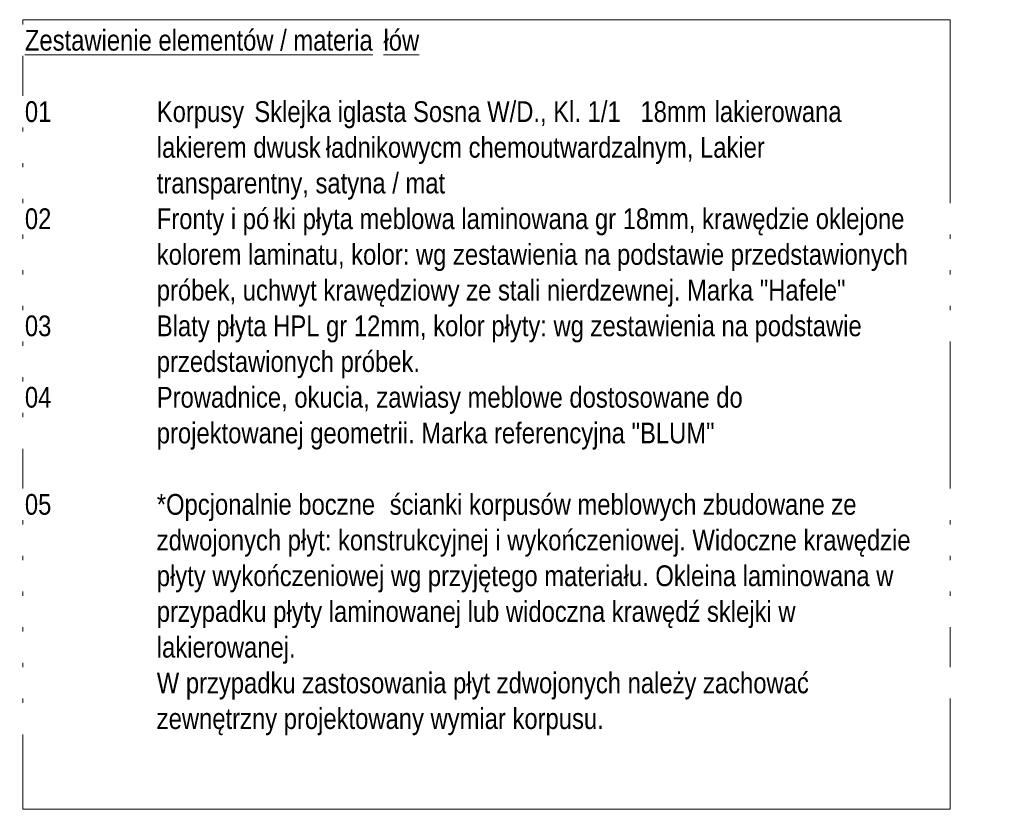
# Model space of a CAD drawing. Header units: centimetres. Extents: x 22388 to 27016, y -3381 to 11867.
# Tile 6 of 10: x 26068 to 27016, y -89 to 672. Entities that reach past the tile are written whole.
import ezdxf

# ---------------------------------------------------------------- set-up
doc = ezdxf.new("R2010")
doc.units = ezdxf.units.CM
doc.layers.add('G-ANNO-TEXT', color=231, linetype='Continuous', lineweight=9)
doc.styles.add('Arial Narrow_3', font='ARIALN.TTF', dxfattribs={"height": 20})

msp = doc.modelspace()

# ---------------------------------------------------------------- linework, layer by layer
at = {"layer": 'G-ANNO-TEXT', "color": 250, "flags": 128}
msp.add_lwpolyline([(26071.37, 671.8), (26964.27, 671.8), (26964.27, -88.9), (26071.37, -88.9)], close=True, dxfattribs=at)

# ---------------------------------------------------------------- next in the draw order: texts
at = {"layer": 'G-ANNO-TEXT', "color": 7, "char_height": 20, "attachment_point": 1, "style": 'Arial Narrow_3', "bg_fill": 3, "box_fill_scale": 1.25, "bg_fill_color": 256, "bg_fill_true_color": 13158600, "bg_fill_transparency": 0}
for s, insert, width in [('\\LZestawienie elementów / materia', (26073.37, 662.02), 418.4809), ('01', (26073.37, 593.23), 32.0675), ('02 ', (26073.37, 490.04), 40.0844), ('03 ', (26073.37, 386.86), 40.0844), ('04', (26073.37, 318.07), 32.0675), ('05', (26073.37, 214.88), 32.0675)]:
    msp.add_mtext(s, dxfattribs=dict(at, insert=insert, width=width))

# ---------------------------------------------------------------- next in the draw order: texts
for s, insert, width in [('\\Lłów', (26418.65, 662.02), 42.4894), ('\\fArial Narrow|b0|i0|c238|p34|;^I', (26099.83, 593.23), 121.8565), ('\\fArial Narrow|b0|i0|c238|p34|;^I', (26099.83, 214.88), 121.8565)]:
    msp.add_mtext(s, dxfattribs=dict(at, insert=insert, width=width))

# ---------------------------------------------------------------- next in the draw order: texts
for s, insert, width in [('Korpusy ', (26200.37, 593.23), 113.8396), ('*Opcjonalnie boczne ', (26200.37, 214.88), 271.7721)]:
    msp.add_mtext(s, dxfattribs=dict(at, insert=insert, width=width))

# ---------------------------------------------------------------- next in the draw order: texts
for s, insert, width in [('Sklejka iglasta Sosna W/D., Kl. 1/1', (26294.3, 593.23), 442.5315), ('\\fArial Narrow|b0|i0|c238|p34|;^I', (26073.37, 558.84), 153.924), ('ścianki korpusów meblowych zbudowane ze ', (26424.6, 214.88), 570.8015), ('\\fArial Narrow|b0|i0|c238|p34|;^I', (26073.37, 180.48), 153.924)]:
    msp.add_mtext(s, dxfattribs=dict(at, insert=insert, width=width))

# ---------------------------------------------------------------- next in the draw order: texts
for s, insert, width in [('\\fArial Narrow|b0|i0|c238|p34|; ', (26659.42, 593.23), 8.0169), ('lakierem dwusk', (26200.37, 558.84), 197.2151), ('ładnikowycm chemoutwardzalnym, Lakier ', (26363.09, 558.84), 536.3289), ('zdwojonych płyt: konstrukcyjnej i wykończeniowej. Widoczne krawędzie ', (26200.37, 180.48), 917.9322)]:
    msp.add_mtext(s, dxfattribs=dict(at, insert=insert, width=width))

# ---------------------------------------------------------------- next in the draw order: texts
for s, insert, width in [('18mm ', (26666.04, 593.23), 86.5822), ('\\fArial Narrow|b0|i0|c238|p34|;^I', (26073.37, 524.44), 153.924), ('\\fArial Narrow|b0|i0|c238|p34|;^I', (26073.37, 146.09), 153.924)]:
    msp.add_mtext(s, dxfattribs=dict(at, insert=insert, width=width))

# ---------------------------------------------------------------- next in the draw order: texts
for s, insert, width in [('lakierowana ', (26737.47, 593.23), 161.1392), ('transparentny, satyna / mat', (26200.37, 524.44), 348.7341), ('płyty wykończeniowej wg przyjętego materiału. Okleina laminowana w ', (26200.37, 146.09), 894.6833)]:
    msp.add_mtext(s, dxfattribs=dict(at, insert=insert, width=width))

# ---------------------------------------------------------------- next in the draw order: texts
for s, insert, width in [('\\fArial Narrow|b0|i0|c238|p34|;^I', (26106.44, 490.04), 113.8396), ('łki płyta meblowa laminowana gr 18mm, krawędzie oklejone ', (26312.82, 490.04), 767.2149), ('\\fArial Narrow|b0|i0|c238|p34|;^I', (26073.37, 111.69), 153.924)]:
    msp.add_mtext(s, dxfattribs=dict(at, insert=insert, width=width))

# ---------------------------------------------------------------- next in the draw order: texts
for s, insert, width in [('Fronty i pó', (26200.37, 490.04), 136.2869), ('przypadku płyty laminowanej lub widoczna krawędź sklejki w ', (26200.37, 111.69), 778.4386)]:
    msp.add_mtext(s, dxfattribs=dict(at, insert=insert, width=width))

# ---------------------------------------------------------------- next in the draw order: texts
at = {"layer": 'G-ANNO-TEXT', "color": 7, "char_height": 20, "width": 153.924, "attachment_point": 1, "style": 'Arial Narrow_3', "bg_fill": 3, "box_fill_scale": 1.25, "bg_fill_color": 256, "bg_fill_true_color": 13158600, "bg_fill_transparency": 0}
for insert in [(26073.37, 455.65), (26073.37, 77.29)]:
    msp.add_mtext('\\fArial Narrow|b0|i0|c238|p34|;^I', dxfattribs=dict(at, insert=insert))

# ---------------------------------------------------------------- next in the draw order: texts
at = {"layer": 'G-ANNO-TEXT', "color": 7, "char_height": 20, "attachment_point": 1, "style": 'Arial Narrow_3', "bg_fill": 3, "box_fill_scale": 1.25, "bg_fill_color": 256, "bg_fill_true_color": 13158600, "bg_fill_transparency": 0}
for s, insert, width in [('kolorem laminatu, kolor: wg zestawienia na podstawie przedstawionych ', (26200.37, 455.65), 913.9237), ('lakierowanej.', (26200.37, 77.29), 167.5527)]:
    msp.add_mtext(s, dxfattribs=dict(at, insert=insert, width=width))

# ---------------------------------------------------------------- next in the draw order: texts
at = {"layer": 'G-ANNO-TEXT', "color": 7, "char_height": 20, "width": 153.924, "attachment_point": 1, "style": 'Arial Narrow_3', "bg_fill": 3, "box_fill_scale": 1.25, "bg_fill_color": 256, "bg_fill_true_color": 13158600, "bg_fill_transparency": 0}
for insert in [(26073.37, 421.25), (26073.37, 42.9)]:
    msp.add_mtext('\\fArial Narrow|b0|i0|c238|p34|;^I', dxfattribs=dict(at, insert=insert))

# ---------------------------------------------------------------- next in the draw order: texts
at = {"layer": 'G-ANNO-TEXT', "color": 7, "char_height": 20, "attachment_point": 1, "style": 'Arial Narrow_3', "bg_fill": 3, "box_fill_scale": 1.25, "bg_fill_color": 256, "bg_fill_true_color": 13158600, "bg_fill_transparency": 0}
for s, insert, width in [('próbek, uchwyt krawędziowy ze stali nierdzewnej. Marka "Hafele"', (26200.37, 421.25), 830.5483), ('W przypadku zastosowania płyt zdwojonych należy zachować ', (26200.37, 42.9), 795.274)]:
    msp.add_mtext(s, dxfattribs=dict(at, insert=insert, width=width))

# ---------------------------------------------------------------- next in the draw order: texts
for insert, width in [((26106.44, 386.86), 113.8396), ((26073.37, 8.5), 153.924)]:
    msp.add_mtext('\\fArial Narrow|b0|i0|c238|p34|;^I', dxfattribs=dict(at, insert=insert, width=width))

# ---------------------------------------------------------------- next in the draw order: texts
for s, insert, width in [('Blaty płyta HPL gr 12mm, kolor płyty: wg zestawienia na podstawie ', (26200.37, 386.86), 857.8056), ('zewnętrzny projektowany wymiar korpusu.', (26200.37, 8.5), 538.734)]:
    msp.add_mtext(s, dxfattribs=dict(at, insert=insert, width=width))

# ---------------------------------------------------------------- next in the draw order: texts
at = {"layer": 'G-ANNO-TEXT', "color": 7, "insert": (26073.37, 352.46), "char_height": 20, "width": 153.924, "attachment_point": 1, "style": 'Arial Narrow_3', "bg_fill": 3, "box_fill_scale": 1.25, "bg_fill_color": 256, "bg_fill_true_color": 13158600, "bg_fill_transparency": 0}
msp.add_mtext('\\fArial Narrow|b0|i0|c238|p34|;^I', dxfattribs=at)

# ---------------------------------------------------------------- next in the draw order: texts
at = {"layer": 'G-ANNO-TEXT', "color": 7, "insert": (26200.37, 352.46), "char_height": 20, "width": 318.2699, "attachment_point": 1, "style": 'Arial Narrow_3', "bg_fill": 3, "box_fill_scale": 1.25, "bg_fill_color": 256, "bg_fill_true_color": 13158600, "bg_fill_transparency": 0}
msp.add_mtext('przedstawionych próbek.', dxfattribs=at)

# ---------------------------------------------------------------- next in the draw order: texts
at = {"layer": 'G-ANNO-TEXT', "color": 7, "insert": (26099.83, 318.07), "char_height": 20, "width": 121.8565, "attachment_point": 1, "style": 'Arial Narrow_3', "bg_fill": 3, "box_fill_scale": 1.25, "bg_fill_color": 256, "bg_fill_true_color": 13158600, "bg_fill_transparency": 0}
msp.add_mtext('\\fArial Narrow|b0|i0|c238|p34|;^I', dxfattribs=at)

# ---------------------------------------------------------------- next in the draw order: texts
at = {"layer": 'G-ANNO-TEXT', "color": 7, "insert": (26200.37, 318.07), "char_height": 20, "width": 714.3036, "attachment_point": 1, "style": 'Arial Narrow_3', "bg_fill": 3, "box_fill_scale": 1.25, "bg_fill_color": 256, "bg_fill_true_color": 13158600, "bg_fill_transparency": 0}
msp.add_mtext('Prowadnice, okucia, zawiasy meblowe dostosowane do ', dxfattribs=at)

# ---------------------------------------------------------------- next in the draw order: texts
at = {"layer": 'G-ANNO-TEXT', "color": 7, "insert": (26073.37, 283.67), "char_height": 20, "width": 153.924, "attachment_point": 1, "style": 'Arial Narrow_3', "bg_fill": 3, "box_fill_scale": 1.25, "bg_fill_color": 256, "bg_fill_true_color": 13158600, "bg_fill_transparency": 0}
msp.add_mtext('\\fArial Narrow|b0|i0|c238|p34|;^I', dxfattribs=at)

# ---------------------------------------------------------------- next in the draw order: texts
at = {"layer": 'G-ANNO-TEXT', "color": 7, "insert": (26200.37, 283.67), "char_height": 20, "width": 672.6158, "attachment_point": 1, "style": 'Arial Narrow_3', "bg_fill": 3, "box_fill_scale": 1.25, "bg_fill_color": 256, "bg_fill_true_color": 13158600, "bg_fill_transparency": 0}
msp.add_mtext('projektowanej geometrii. Marka referencyjna "BLUM"', dxfattribs=at)

doc.saveas('drawing.dxf')
